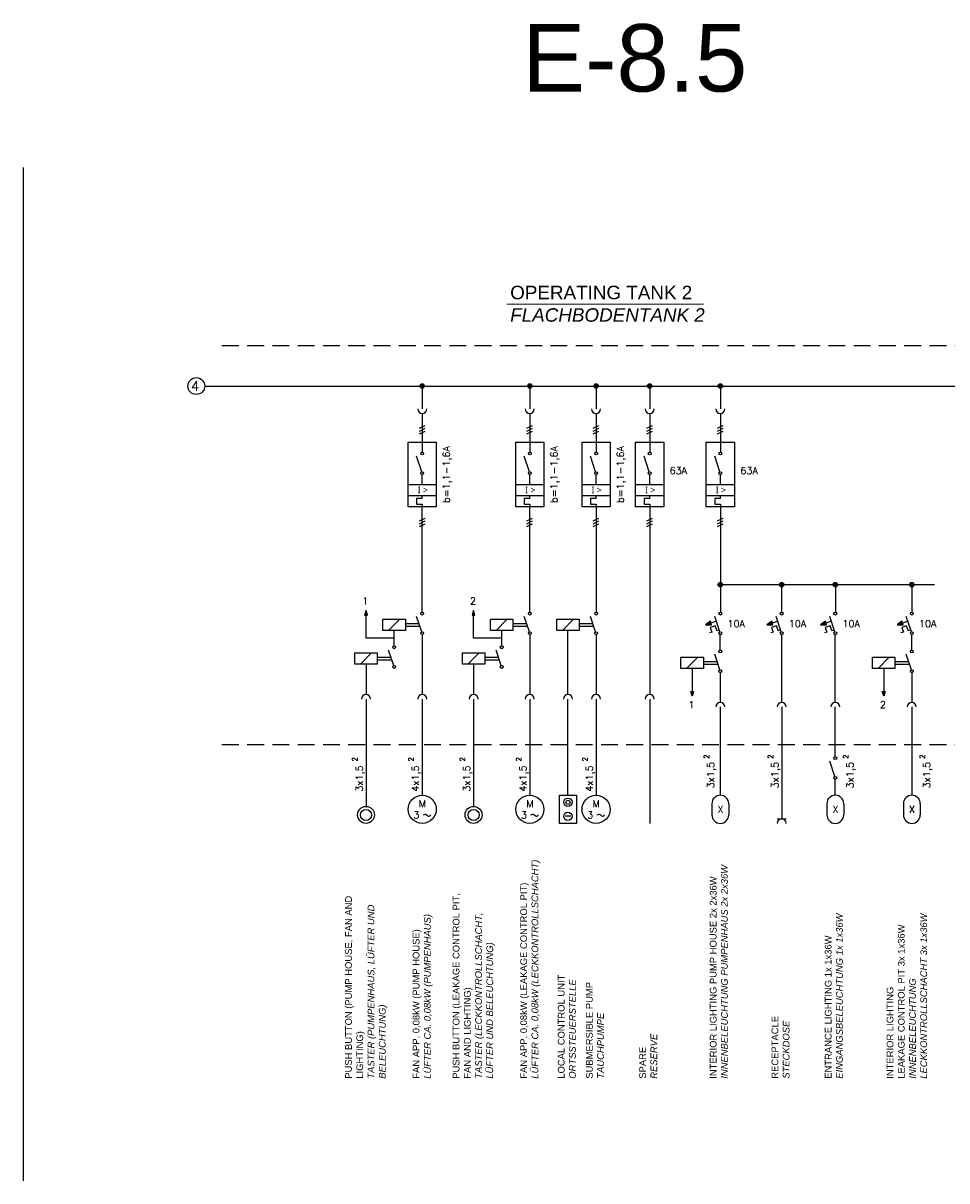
# Model space of a CAD drawing. Header units: millimetres. Extents: x 64 to 574, y 80 to 262.
# Tile 9 of 10: x 470 to 538, y 176 to 262. Entities that reach past the tile are written whole.
import ezdxf
from ezdxf.enums import TextEntityAlignment as Align

# ---------------------------------------------------------------- set-up
doc = ezdxf.new("R2010")
doc.units = ezdxf.units.MM
doc.linetypes.add('HIDDEN', pattern=[0.375, 0.25, -0.125])
doc.styles.add('LBB3.5M1000', font='isocp.shx', dxfattribs={"height": 3.5})
doc.styles.add('ROMANS', font='ROMANS', dxfattribs={"height": 0.2})

msp = doc.modelspace()

# ---------------------------------------------------------------- hatches: boundary and pattern name
at = {"linetype": 'Continuous'}
h = msp.add_hatch(color=256, dxfattribs=at)
edge = h.paths.add_edge_path()
edge.add_arc((499.233, 235.394), 0.167, 0, 360)
h = msp.add_hatch(color=256, dxfattribs=at)
edge = h.paths.add_edge_path()
edge.add_arc((507.213, 235.394), 0.167, 0, 360)
h = msp.add_hatch(color=256, dxfattribs=at)
edge = h.paths.add_edge_path()
edge.add_arc((512.131, 235.394), 0.167, 0, 360)
h = msp.add_hatch(color=256, dxfattribs=at)
edge = h.paths.add_edge_path()
edge.add_arc((516.11, 235.394), 0.167, 0, 360)
h = msp.add_hatch(color=256, dxfattribs=at)
edge = h.paths.add_edge_path()
edge.add_arc((521.35, 235.394), 0.167, 0, 360)
h = msp.add_hatch(color=256, dxfattribs=at)
edge = h.paths.add_edge_path()
edge.add_arc((521.35, 220.655), 0.167, 0, 360)
h = msp.add_hatch(color=256, dxfattribs=at)
edge = h.paths.add_edge_path()
edge.add_arc((525.901, 220.655), 0.167, 0, 360)
h = msp.add_hatch(color=256, dxfattribs=at)
edge = h.paths.add_edge_path()
edge.add_arc((529.883, 220.655), 0.167, 0, 360)
h = msp.add_hatch(color=256, dxfattribs=at)
edge = h.paths.add_edge_path()
edge.add_arc((535.557, 220.655), 0.167, 0, 360)
h = msp.add_hatch(color=256)
h.dxf.hatch_style = 1
h.paths.add_polyline_path([(495.061, 218.729), (494.957, 218.396), (495.166, 218.396)])
h = msp.add_hatch(color=256)
h.dxf.hatch_style = 1
h.paths.add_polyline_path([(503.042, 218.729), (502.938, 218.396), (503.146, 218.396)])
h = msp.add_hatch(color=256)
h.dxf.hatch_style = 1
h.paths.add_polyline_path([(520.261, 217.669), (520.703, 217.673), (520.617, 217.932)])
h = msp.add_hatch(color=256)
h.dxf.hatch_style = 1
h.paths.add_polyline_path([(524.812, 217.669), (525.254, 217.673), (525.168, 217.932)])
h = msp.add_hatch(color=256)
h.dxf.hatch_style = 1
h.paths.add_polyline_path([(528.794, 217.669), (529.236, 217.673), (529.15, 217.932)])
h = msp.add_hatch(color=256)
h.dxf.hatch_style = 1
h.paths.add_polyline_path([(534.468, 217.669), (534.91, 217.673), (534.823, 217.932)])
h = msp.add_hatch(color=256)
h.dxf.hatch_style = 1
h.paths.add_polyline_path([(519.263, 212.388), (519.158, 212.721), (519.367, 212.721)])
h = msp.add_hatch(color=256)
h.dxf.hatch_style = 1
h.paths.add_polyline_path([(533.469, 212.388), (533.365, 212.721), (533.573, 212.721)])

# ---------------------------------------------------------------- linework, layer by layer
at = {"color": 1}
msp.add_line((469.624, 251.613), (469.624, 176.401), dxfattribs=at)
at = {"linetype": 'Continuous', "lineweight": 15}
msp.add_line((505.505, 241.477), (520.091, 241.477), dxfattribs=at)
at = {"linetype": 'HIDDEN', "ltscale": 5}
for p, q in [((484.372, 238.409), (546.807, 238.409)), ((484.372, 208.785), (546.807, 208.785))]:
    msp.add_line(p, q, dxfattribs=at)
at = {"linetype": 'Continuous'}
for p, q in [((483.097, 235.394), (548.083, 235.394)), ((499.2, 217.14), (498.815, 218.292)), ((507.18, 217.14), (506.796, 218.292)), ((512.098, 217.14), (511.714, 218.292)), ((521.317, 217.14), (520.933, 218.292)), ((525.868, 217.14), (525.484, 218.292)), ((529.85, 217.14), (529.466, 218.292)), ((535.524, 217.14), (535.14, 218.292)), ((496.313, 218.084), (497.981, 218.084)), ((496.313, 217.249), (496.313, 218.084)), ((496.73, 217.249), (497.564, 218.084)), ((497.981, 218.084), (497.981, 217.249)), ((497.981, 217.771), (498.989, 217.771)), ((497.981, 217.562), (499.059, 217.562)), ((504.293, 218.084), (505.962, 218.084)), ((504.293, 217.249), (504.293, 218.084)), ((504.71, 217.249), (505.545, 218.084)), ((505.962, 218.084), (505.962, 217.249)), ((505.962, 217.771), (506.97, 217.771)), ((505.962, 217.562), (507.039, 217.562)), ((509.211, 218.084), (510.879, 218.084)), ((509.211, 217.249), (509.211, 218.084)), ((509.628, 217.249), (510.462, 218.084)), ((510.879, 218.084), (510.879, 217.249)), ((510.879, 217.771), (511.887, 217.771)), ((510.879, 217.562), (511.957, 217.562)), ((521.053, 217.933), (520.66, 217.802)), ((525.604, 217.933), (525.211, 217.802)), ((529.585, 217.933), (529.193, 217.802)), ((535.259, 217.933), (534.866, 217.802)), ((497.981, 217.249), (496.313, 217.249)), ((505.962, 217.249), (504.293, 217.249)), ((510.879, 217.249), (509.211, 217.249)), ((497.114, 214.642), (496.73, 215.795)), ((505.095, 214.642), (504.71, 215.795)), ((494.227, 215.586), (495.896, 215.586)), ((494.227, 214.752), (494.227, 215.586)), ((494.644, 214.752), (495.478, 215.586)), ((495.896, 215.586), (495.896, 214.752)), ((495.896, 215.273), (496.903, 215.273)), ((495.896, 215.065), (496.973, 215.065)), ((502.208, 215.586), (503.876, 215.586)), ((502.208, 214.752), (502.208, 215.586)), ((502.625, 214.752), (503.459, 215.586)), ((503.876, 215.586), (503.876, 214.752)), ((503.876, 215.273), (504.884, 215.273)), ((503.876, 215.065), (504.954, 215.065)), ((518.428, 215.273), (520.097, 215.273)), ((518.428, 214.439), (518.428, 215.273)), ((518.845, 214.439), (519.68, 215.273)), ((520.097, 215.273), (520.097, 214.439)), ((520.097, 214.961), (521.105, 214.961)), ((521.315, 214.33), (520.931, 215.482)), ((532.635, 215.273), (534.303, 215.273)), ((532.635, 214.439), (532.635, 215.273)), ((533.052, 214.439), (533.886, 215.273)), ((534.303, 215.273), (534.303, 214.439)), ((534.303, 214.961), (535.311, 214.961)), ((535.522, 214.33), (535.138, 215.482)), ((495.896, 214.752), (494.227, 214.752)), ((503.876, 214.752), (502.208, 214.752)), ((520.097, 214.439), (518.428, 214.439)), ((520.097, 214.752), (521.174, 214.752)), ((534.303, 214.439), (532.635, 214.439)), ((534.303, 214.752), (535.381, 214.752)), ((525.901, 211.583), (525.901, 203.27)), ((529.848, 206.411), (529.464, 207.564)), ((509.419, 205.022), (510.671, 205.022)), ((509.419, 202.936), (509.419, 205.022)), ((510.671, 205.022), (510.671, 202.936)), ((510.671, 202.936), (509.419, 202.936)), ((510.254, 203.458), (509.833, 203.458)), ((525.567, 203.27), (526.235, 203.27))]:
    msp.add_line(p, q, dxfattribs=at)
at = {"color": 7, "linetype": 'Continuous'}
for p, q in [((499.233, 235.394), (499.233, 233.694)), ((507.213, 235.394), (507.213, 233.694)), ((512.131, 235.394), (512.131, 233.694)), ((516.11, 235.394), (516.11, 233.694)), ((521.35, 235.394), (521.35, 233.694)), ((499.233, 233.36), (499.233, 230.493)), ((507.213, 233.36), (507.213, 230.493)), ((512.131, 233.36), (512.131, 230.493)), ((516.11, 233.36), (516.11, 230.493)), ((521.35, 233.36), (521.35, 230.493)), ((499.024, 232.266), (499.441, 232.474)), ((499.024, 232.057), (499.441, 232.266)), ((499.024, 231.849), (499.441, 232.057)), ((507.005, 232.266), (507.422, 232.474)), ((507.005, 232.057), (507.422, 232.266)), ((507.005, 231.849), (507.422, 232.057)), ((511.922, 232.266), (512.339, 232.474)), ((511.922, 232.057), (512.339, 232.266)), ((511.922, 231.849), (512.339, 232.057)), ((515.901, 232.266), (516.319, 232.474)), ((515.901, 232.057), (516.319, 232.266)), ((515.901, 231.849), (516.319, 232.057)), ((521.142, 232.266), (521.559, 232.474)), ((521.142, 232.057), (521.559, 232.266)), ((521.142, 231.849), (521.559, 232.057)), ((498.19, 231.223), (500.275, 231.223)), ((498.19, 226.426), (498.19, 231.223)), ((500.275, 231.223), (500.275, 226.426)), ((506.17, 231.223), (508.256, 231.223)), ((506.17, 226.426), (506.17, 231.223)), ((508.256, 231.223), (508.256, 226.426)), ((511.088, 231.223), (513.174, 231.223)), ((511.088, 226.426), (511.088, 231.223)), ((513.174, 231.223), (513.174, 226.426)), ((515.067, 231.223), (517.153, 231.223)), ((515.067, 226.426), (515.067, 231.223)), ((517.153, 231.223), (517.153, 226.426)), ((520.307, 231.223), (522.393, 231.223)), ((520.307, 226.426), (520.307, 231.223)), ((522.393, 231.223), (522.393, 226.426)), ((499.2, 229.028), (498.815, 230.18)), ((507.18, 229.028), (506.796, 230.18)), ((512.098, 229.028), (511.714, 230.18)), ((516.077, 229.028), (515.693, 230.18)), ((521.317, 229.028), (520.933, 230.18)), ((499.233, 228.095), (499.233, 228.824)), ((507.213, 228.095), (507.213, 228.824)), ((512.131, 228.095), (512.131, 228.824)), ((516.11, 228.095), (516.11, 228.824)), ((521.35, 228.095), (521.35, 228.824)), ((498.19, 228.095), (500.275, 228.095)), ((506.17, 228.095), (508.256, 228.095)), ((511.088, 228.095), (513.174, 228.095)), ((515.067, 228.095), (517.153, 228.095)), ((520.307, 228.095), (522.393, 228.095)), ((498.19, 227.26), (500.275, 227.26)), ((499.233, 227.052), (498.815, 227.052)), ((498.815, 227.052), (498.815, 226.635)), ((499.233, 227.052), (499.233, 227.26)), ((506.17, 227.26), (508.256, 227.26)), ((507.213, 227.052), (506.796, 227.052)), ((506.796, 227.052), (506.796, 226.635)), ((507.213, 227.052), (507.213, 227.26)), ((511.088, 227.26), (513.174, 227.26)), ((512.131, 227.052), (511.714, 227.052)), ((511.714, 227.052), (511.714, 226.635)), ((512.131, 227.052), (512.131, 227.26)), ((515.067, 227.26), (517.153, 227.26)), ((516.11, 227.052), (515.693, 227.052)), ((515.693, 227.052), (515.693, 226.635)), ((516.11, 227.052), (516.11, 227.26)), ((520.307, 227.26), (522.393, 227.26)), ((521.35, 227.052), (520.933, 227.052)), ((520.933, 227.052), (520.933, 226.635)), ((521.35, 227.052), (521.35, 227.26)), ((500.275, 226.426), (498.19, 226.426)), ((498.815, 226.635), (499.233, 226.635)), ((499.233, 226.635), (499.233, 226.426)), ((499.233, 218.605), (499.233, 226.426)), ((508.256, 226.426), (506.17, 226.426)), ((506.796, 226.635), (507.213, 226.635)), ((507.213, 226.635), (507.213, 226.426)), ((507.213, 218.605), (507.213, 226.426)), ((513.174, 226.426), (511.088, 226.426)), ((511.714, 226.635), (512.131, 226.635)), ((512.131, 226.635), (512.131, 226.426)), ((512.131, 226.426), (512.131, 218.605)), ((517.153, 226.426), (515.067, 226.426)), ((515.693, 226.635), (516.11, 226.635)), ((516.11, 226.635), (516.11, 226.426)), ((516.11, 226.426), (516.11, 212.5)), ((522.393, 226.426), (520.307, 226.426)), ((520.933, 226.635), (521.35, 226.635)), ((521.35, 226.635), (521.35, 226.426)), ((499.024, 225.383), (499.441, 225.592)), ((499.024, 225.175), (499.441, 225.383)), ((499.024, 224.966), (499.441, 225.175)), ((507.005, 225.383), (507.422, 225.592)), ((507.005, 225.175), (507.422, 225.383)), ((507.005, 224.966), (507.422, 225.175)), ((511.922, 225.383), (512.339, 225.592)), ((511.922, 225.175), (512.339, 225.383)), ((511.922, 224.966), (512.339, 225.175)), ((515.901, 225.383), (516.319, 225.592)), ((515.901, 225.175), (516.319, 225.383)), ((515.901, 224.966), (516.319, 225.175)), ((521.142, 225.383), (521.559, 225.592)), ((521.142, 225.175), (521.559, 225.383)), ((521.142, 224.966), (521.559, 225.175)), ((521.35, 220.655), (521.35, 218.605)), ((525.901, 218.605), (525.901, 220.655)), ((529.883, 220.655), (529.883, 218.605)), ((535.557, 220.655), (535.557, 218.605)), ((520.964, 217.604), (520.606, 217.484)), ((520.606, 217.484), (520.725, 217.127)), ((521.083, 217.246), (520.964, 217.604)), ((525.515, 217.604), (525.157, 217.484)), ((525.157, 217.484), (525.276, 217.127)), ((525.634, 217.246), (525.515, 217.604)), ((529.496, 217.604), (529.139, 217.484)), ((529.139, 217.484), (529.258, 217.127)), ((529.616, 217.246), (529.496, 217.604)), ((535.17, 217.604), (534.813, 217.484)), ((534.813, 217.484), (534.932, 217.127)), ((535.29, 217.246), (535.17, 217.604)), ((497.147, 216.108), (497.147, 217.249)), ((499.233, 216.936), (499.233, 212.5)), ((505.128, 216.108), (505.128, 217.249)), ((507.213, 216.936), (507.213, 212.5)), ((510.045, 212.5), (510.045, 217.249)), ((512.131, 216.936), (512.131, 212.5)), ((520.725, 217.127), (520.546, 217.067)), ((521.083, 217.246), (521.262, 217.306)), ((521.348, 215.795), (521.348, 216.936)), ((525.276, 217.127), (525.097, 217.067)), ((525.634, 217.246), (525.813, 217.306)), ((525.901, 211.916), (525.901, 216.936)), ((529.258, 217.127), (529.079, 217.067)), ((529.616, 217.246), (529.795, 217.306)), ((529.881, 211.916), (529.881, 216.936)), ((534.932, 217.127), (534.753, 217.067)), ((535.29, 217.246), (535.468, 217.306)), ((535.555, 215.795), (535.555, 216.936)), ((495.061, 214.752), (495.061, 212.5)), ((503.042, 214.752), (503.042, 212.5)), ((495.061, 212.166), (495.061, 204.187)), ((499.233, 212.166), (499.233, 205.022)), ((503.042, 212.166), (503.042, 204.187)), ((507.213, 212.166), (507.213, 205.022)), ((510.045, 205.022), (510.045, 212.166)), ((512.131, 212.166), (512.131, 205.022)), ((516.11, 212.166), (516.11, 202.936)), ((529.881, 207.877), (529.881, 211.583)), ((529.881, 205.022), (529.881, 206.208))]:
    msp.add_line(p, q, dxfattribs=at)
for p, q in [((521.35, 226.426), (521.35, 220.655)), ((521.35, 220.655), (537.251, 220.655)), ((495.061, 216.678), (495.061, 218.396)), ((503.042, 216.678), (503.042, 218.396)), ((497.147, 216.678), (495.061, 216.678)), ((505.128, 216.678), (503.042, 216.678)), ((519.263, 214.439), (519.263, 212.721)), ((521.348, 214.126), (521.348, 211.916)), ((533.469, 214.439), (533.469, 212.721)), ((535.555, 214.126), (535.555, 211.916)), ((521.348, 211.583), (521.348, 205.022)), ((535.555, 211.583), (535.555, 205.022)), ((520.722, 204.396), (520.722, 203.562)), ((521.974, 204.396), (521.974, 203.562)), ((529.255, 204.396), (529.255, 203.562)), ((530.507, 204.396), (530.507, 203.562)), ((534.929, 204.396), (534.929, 203.562)), ((536.18, 204.396), (536.18, 203.562))]:
    msp.add_line(p, q)
for points in [[(495.061, 218.729), (494.957, 218.396), (495.166, 218.396)], [(503.042, 218.729), (502.938, 218.396), (503.146, 218.396)], [(519.263, 212.388), (519.158, 212.721), (519.367, 212.721)], [(533.469, 212.388), (533.365, 212.721), (533.573, 212.721)]]:
    msp.add_lwpolyline(points, close=True)
at = {"linetype": 'Continuous'}
for points in [[(520.261, 217.669), (520.703, 217.673), (520.617, 217.932)], [(524.812, 217.669), (525.254, 217.673), (525.168, 217.932)], [(528.794, 217.669), (529.236, 217.673), (529.15, 217.932)], [(534.468, 217.669), (534.91, 217.673), (534.823, 217.932)]]:
    msp.add_lwpolyline(points, close=True, dxfattribs=at)
for points in [[(499.338, 203.533), (499.339, 203.562), (499.381, 203.595), (499.441, 203.611), (499.464, 203.611), (499.529, 203.599), (499.644, 203.499), (499.707, 203.481), (499.757, 203.48), (499.82, 203.498), (499.856, 203.523), (499.858, 203.562)], [(507.319, 203.533), (507.32, 203.562), (507.362, 203.595), (507.422, 203.611), (507.445, 203.611), (507.51, 203.599), (507.625, 203.499), (507.687, 203.481), (507.738, 203.48), (507.8, 203.498), (507.837, 203.523), (507.839, 203.562)], [(512.236, 203.533), (512.237, 203.562), (512.279, 203.595), (512.34, 203.611), (512.362, 203.611), (512.428, 203.599), (512.543, 203.499), (512.605, 203.481), (512.655, 203.48), (512.718, 203.498), (512.754, 203.523), (512.756, 203.562)]]:
    msp.add_lwpolyline(points, dxfattribs=at)
at = {"color": 7, "linetype": 'Continuous'}
for centre, radius in [((482.471, 235.394), 0.626), ((499.233, 235.394), 0.167), ((507.213, 235.394), 0.167), ((512.131, 235.394), 0.167), ((516.11, 235.394), 0.167), ((521.35, 235.394), 0.167), ((499.233, 230.389), 0.104), ((507.213, 230.389), 0.104), ((512.131, 230.389), 0.104), ((516.11, 230.389), 0.104), ((521.35, 230.389), 0.104), ((499.233, 228.929), 0.104), ((507.213, 228.929), 0.104), ((512.131, 228.929), 0.104), ((516.11, 228.929), 0.104), ((521.35, 228.929), 0.104), ((521.35, 220.655), 0.167), ((525.901, 220.655), 0.167), ((529.883, 220.655), 0.167), ((535.557, 220.655), 0.167), ((499.233, 218.501), 0.104), ((507.213, 218.501), 0.104), ((512.131, 218.501), 0.104), ((521.35, 218.501), 0.104), ((525.901, 218.501), 0.104), ((529.883, 218.501), 0.104), ((535.557, 218.501), 0.104), ((499.233, 217.041), 0.104), ((507.213, 217.041), 0.104), ((512.131, 217.041), 0.104), ((521.35, 217.041), 0.104), ((525.901, 217.041), 0.104), ((529.883, 217.041), 0.104), ((535.557, 217.041), 0.104), ((497.147, 216.003), 0.104), ((505.128, 216.003), 0.104), ((521.348, 215.691), 0.104), ((535.555, 215.691), 0.104), ((497.147, 214.543), 0.104), ((505.128, 214.543), 0.104), ((521.348, 214.231), 0.104), ((535.555, 214.231), 0.104), ((529.881, 207.772), 0.104), ((529.881, 206.313), 0.104), ((495.061, 203.562), 0.626), ((495.061, 203.562), 0.411), ((503.042, 203.562), 0.626), ((503.042, 203.562), 0.411)]:
    msp.add_circle(centre, radius, dxfattribs=at)
at = {"linetype": 'Continuous'}
for centre, radius in [((499.233, 203.979), 1.043), ((507.213, 203.979), 1.043), ((510.045, 204.5), 0.313), ((510.045, 204.5), 0.156), ((512.131, 203.979), 1.043), ((510.045, 203.458), 0.313)]:
    msp.add_circle(centre, radius, dxfattribs=at)
at = {"color": 7, "linetype": 'Continuous'}
for centre, radius, start, end in [((499.233, 233.694), 0.334, 180, 0), ((507.213, 233.694), 0.334, 180, 0), ((512.131, 233.694), 0.334, 180, 0), ((516.11, 233.694), 0.334, 180, 0), ((521.35, 233.694), 0.334, 180, 0), ((495.061, 212.166), 0.334, 0, 180), ((499.233, 212.166), 0.334, 0, 180), ((503.042, 212.166), 0.334, 0, 180), ((507.213, 212.166), 0.334, 0, 180), ((510.045, 212.166), 0.334, 0, 180), ((512.131, 212.166), 0.334, 0, 180), ((516.11, 212.166), 0.334, 0, 180), ((521.348, 211.583), 0.334, 0, 180), ((525.901, 211.583), 0.334, 0, 180), ((529.881, 211.583), 0.334, 0, 180), ((535.555, 211.583), 0.334, 0, 180), ((521.348, 204.396), 0.626, 360, 180), ((529.881, 204.396), 0.626, 360, 180), ((535.555, 204.396), 0.626, 360, 180), ((521.348, 203.562), 0.626, 180, 360), ((529.881, 203.562), 0.626, 180, 360), ((535.555, 203.562), 0.626, 180, 360)]:
    msp.add_arc(centre, radius, start, end, dxfattribs=at)
at = {"linetype": 'Continuous'}
msp.add_arc((525.901, 202.936), 0.334, 0, 180, dxfattribs=at)

# ---------------------------------------------------------------- texts
at = {"color": 7, "linetype": 'Continuous', "style": 'ROMANS'}
msp.add_text('4', height=0.73, dxfattribs=at).set_placement((482.392, 235.394), align=Align.MIDDLE)
at = {"linetype": 'Continuous', "style": 'ROMANS'}
for p in [(501.283, 228.828), (509.263, 228.828), (514.181, 228.828)]:
    msp.add_text('b=1,1-1,6A', height=0.5214, rotation=90, dxfattribs=at).set_placement(p, align=Align.CENTER)
at = {"color": 7, "linetype": 'Continuous', "style": 'ROMANS'}
for s, p in [('63A', (518.23, 228.857)), ('63A', (523.485, 228.857)), ('10A', (522.528, 217.505)), ('10A', (527.079, 217.505)), ('10A', (531.061, 217.505)), ('10A', (536.735, 217.505))]:
    msp.add_text(s, height=0.5214, dxfattribs=at).set_placement(p, align=Align.CENTER)
at = {"linetype": 'Continuous', "style": 'ROMANS'}
for s, p in [('1', (494.788, 219.177)), ('2', (502.769, 219.177)), ('1', (518.989, 211.486)), ('2', (533.196, 211.486))]:
    msp.add_text(s, height=0.521, dxfattribs=at).set_placement(p)
for p in [(520.135, 207.725), (524.886, 207.725), (530.471, 207.725), (536.145, 207.725), (494.046, 207.528), (498.218, 207.528), (502.027, 207.528), (506.198, 207.528), (511.116, 207.528)]:
    msp.add_text('2', height=0.375, rotation=90, dxfattribs=at).set_placement(p, align=Align.TOP_LEFT)
for s, p in [('3x1,5', (520.904, 205.539)), ('3x1,5', (525.655, 205.539)), ('3x1,5', (531.24, 205.539)), ('3x1,5', (536.914, 205.539)), ('3x1,5', (494.816, 205.288)), ('4x1,5', (498.987, 205.288)), ('3x1,5', (502.796, 205.288)), ('4x1,5', (506.967, 205.288)), ('4x1,5', (511.885, 205.288))]:
    msp.add_text(s, height=0.5214, rotation=90, dxfattribs=at).set_placement(p)
for s, p in [('M', (499.245, 204.396)), ('M', (507.225, 204.396)), ('M', (512.143, 204.396)), ('3', (498.795, 203.562)), ('3', (506.775, 203.562)), ('3', (511.693, 203.562)), ('X', (521.36, 203.979)), ('X', (529.893, 203.979)), ('X', (535.567, 203.979))]:
    msp.add_text(s, height=0.521, dxfattribs=at).set_placement(p, align=Align.MIDDLE)
at = {"color": 1, "insert": (506.659, 262.256), "char_height": 5, "attachment_point": 1, "style": 'LBB3.5M1000'}
msp.add_mtext_dynamic_manual_height_columns('{\\fArial|b0|i0|c0|p34;E-8.5}', width=10.07857, gutter_width=17.5, heights=[0], dxfattribs=at)
at = {"attachment_point": 1, "style": 'LBB3.5M1000'}
for s, width, insert, char_height in [('{\\fArial|b0|i0|c0|p34;OPERATING TANK 2\\P\\fArial|b0|i1|c0|p34;FLACHBODENTANK 2}', 14.49132, (505.759, 242.838), 1), ('{\\fSegoe UI|b0|i0|c0|p34;I > }', 1.0504, (498.891, 227.93), 0.5), ('{\\fSegoe UI|b0|i0|c0|p34;I > }', 1.0504, (506.872, 227.93), 0.5), ('{\\fSegoe UI|b0|i0|c0|p34;I > }', 1.0504, (511.789, 227.93), 0.5), ('{\\fSegoe UI|b0|i0|c0|p34;I > }', 1.0504, (515.769, 227.93), 0.5), ('{\\fSegoe UI|b0|i0|c0|p34;I > }', 1.0504, (521.009, 227.93), 0.5)]:
    msp.add_mtext_dynamic_manual_height_columns(s, width=width, gutter_width=17.5, heights=[0], dxfattribs=dict(at, insert=insert, char_height=char_height))
at = {"char_height": 0.5, "attachment_point": 1, "rotation": 90, "style": 'LBB3.5M1000'}
for s, width, insert in [('{\\fArial|b0|i0|c0|p34;FAN APP. 0,08kW (LEAKAGE CONTROL PIT)\\P\\fArial|b0|i1|c0|p34;LÜFTER CA. 0,08kW (LECKKONTROLLSCHACHT)}', 18.83292, (506.508, 183.981)), ('{\\fArial|b0|i0|c0|p34;INTERIOR LIGHTING PUMP HOUSE 2x 2x36W\\P\\fArial|b0|i1|c0|p34;INNENBELEUCHTUNG PUMPENHAUS 2x 2x36W}', 18.45937, (520.569, 183.981)), ('{\\fArial|b0|i0|c0|p34;PUSH BUTTON (LEAKAGE CONTROL PIT, FAN AND LIGHTING)\\P\\fArial|b0|i1|c0|p34;TASTER (LECKKONTROLLSCHACHT, LÜFTER UND BELEUCHTUNG)}', 13.97939, (501.494, 183.981)), ('{\\fArial|b0|i0|c0|p34;PUSH BUTTON (PUMP HOUSE, FAN AND LIGHTING)\\P\\fArial|b0|i1|c0|p34;TASTER (PUMPENHAUS, LÜFTER UND BELEUCHTUNG)}', 13.97939, (493.513, 183.981)), ('{\\fArial|b0|i0|c0|p34;FAN APP. 0,08kW (PUMP HOUSE)\\P\\fArial|b0|i1|c0|p34;LÜFTER CA. 0,08kW (PUMPENHAUS)}', 18.83292, (498.528, 183.981)), ('{\\fArial|b0|i0|c0|p34;ENTRANCE LIGHTING 1x 1x36W\\P\\fArial|b0|i1|c0|p34;EINGANGSBELEUCHTUNG 1x 1x36W}', 18.45937, (529.102, 183.981)), ('{\\fArial|b0|i0|c0|p34;INTERIOR LIGHTING\\PLEAKAGE CONTROL PIT 3x 1x36W\\P\\fArial|b0|i1|c0|p34;INNENBELEUCHTUNG LECKKONTROLLSCHACHT 3x 1x36W}', 12.53204, (533.69, 183.981)), ('{\\fArial|b0|i0|c0|p34;LOCAL CONTROL UNIT\\P\\fArial|b0|i1|c0|p34;ORTSSTEUERSTELLE}', 13.72418, (509.292, 183.982)), ('{\\fArial|b0|i0|c0|p34;SUBMERSIBLE PUMP\\P\\fArial|b0|i1|c0|p34;TAUCHPUMPE}', 13.72418, (511.378, 183.982)), ('{\\fArial|b0|i0|c0|p34;RECEPTACLE\\P\\fArial|b0|i1|c0|p34;STECKDOSE}', 15.55686, (525.148, 183.982)), ('{\\fArial|b0|i0|c0|p34;SPARE\\P\\fArial|b0|i1|c0|p34;RESERVE}', 13.72418, (515.331, 183.981))]:
    msp.add_mtext_dynamic_manual_height_columns(s, width=width, gutter_width=17.5, heights=[0], dxfattribs=dict(at, insert=insert))

doc.saveas('drawing.dxf')
